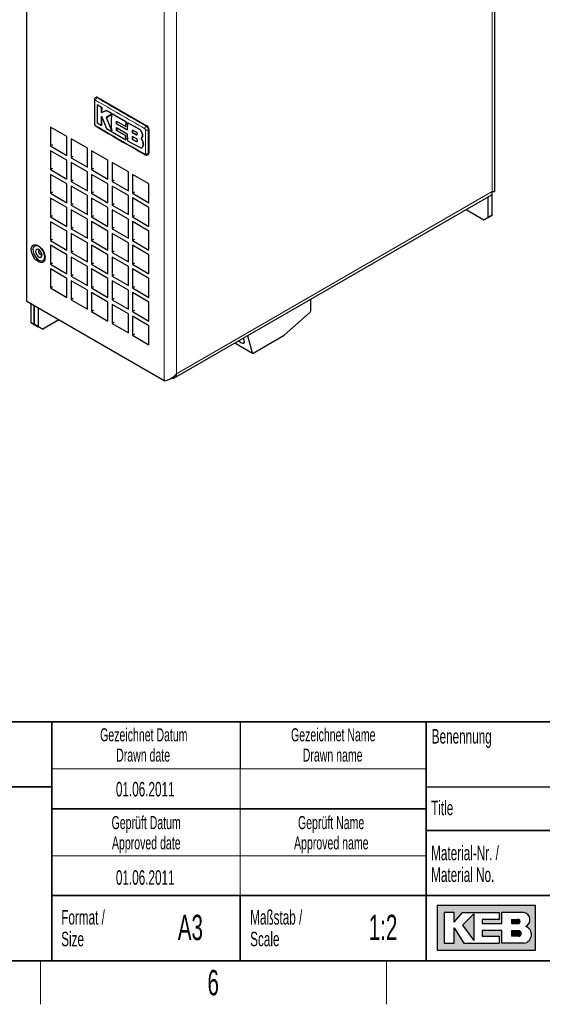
# Model space of a CAD drawing. Header units: millimetres. Extents: x 5 to 418, y 2 to 292.
# Tile 6 of 9: x 262 to 334, y 6 to 142. Entities that reach past the tile are written whole.
import ezdxf

# ---------------------------------------------------------------- set-up
doc = ezdxf.new("R2010")
doc.units = ezdxf.units.MM
doc.layers.add('SLD-0', color=7, linetype='Continuous')
doc.styles.add('SLDTEXTSTYLE0', font='TXT', dxfattribs={"width": 0.605})

msp = doc.modelspace()

# ---------------------------------------------------------------- hatches: boundary and pattern name
at = {"linetype": 'Continuous'}
h = msp.add_hatch(color=7, dxfattribs=at)
h.paths.add_polyline_path([(319.519086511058, 13.45626988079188), (333.083981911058, 13.45626988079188), (333.083981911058, 19.65736492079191), (319.519086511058, 19.65736492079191)], flags=0)
edge = h.paths.add_edge_path(flags=0)
edge.add_arc((331.3188604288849, 15.61738520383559), 1.20464082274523, -81.72003226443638, 70.1709600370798, ccw=False)
edge.add_line((331.4923410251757, 14.42530131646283), (331.480008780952, 14.42519098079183))
edge.add_line((331.480008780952, 14.42519098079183), (328.4331606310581, 14.42519098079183))
edge.add_line((328.4331606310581, 14.42519098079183), (328.4331606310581, 16.16924896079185))
edge.add_line((328.4331606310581, 16.16924896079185), (325.7201815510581, 16.16924896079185))
edge.add_line((325.7201815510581, 16.16924896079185), (325.7201815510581, 15.39411208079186))
edge.add_line((325.7201815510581, 15.39411208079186), (328.0455921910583, 15.39411208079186))
edge.add_line((328.0455921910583, 15.39411208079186), (328.0455921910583, 14.42519098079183))
edge.add_line((328.0455921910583, 14.42519098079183), (323.2009866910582, 14.42519098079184))
edge.add_line((323.2009866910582, 14.42519098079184), (321.8444971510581, 16.55681740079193))
edge.add_line((321.8444971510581, 16.55681740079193), (321.8444971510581, 14.42519098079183))
edge.add_line((321.8444971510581, 14.42519098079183), (320.4880076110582, 14.42519098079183))
edge.add_line((320.4880076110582, 14.42519098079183), (320.4880076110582, 18.68844382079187))
edge.add_line((320.4880076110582, 18.68844382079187), (321.8444971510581, 18.68844382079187))
edge.add_line((321.8444971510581, 18.68844382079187), (321.8444971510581, 17.33195428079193))
edge.add_line((321.8444971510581, 17.33195428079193), (323.0072024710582, 18.68844382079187))
edge.add_line((323.0072024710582, 18.68844382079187), (328.0455921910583, 18.68844382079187))
edge.add_line((328.0455921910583, 18.68844382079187), (328.0455921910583, 17.71952272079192))
edge.add_line((328.0455921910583, 17.71952272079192), (325.7201815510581, 17.71952272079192))
edge.add_line((325.7201815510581, 17.71952272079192), (325.7201815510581, 17.13817006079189))
edge.add_line((325.7201815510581, 17.13817006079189), (328.4331606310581, 17.13817006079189))
edge.add_line((328.4331606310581, 17.13817006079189), (328.4331606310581, 18.68844382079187))
edge.add_line((328.4331606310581, 18.68844382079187), (331.4242487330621, 18.68844382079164))
edge.add_line((331.4242487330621, 18.68844382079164), (331.4256482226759, 18.68844382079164))
edge.add_line((331.4256482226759, 18.68844382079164), (331.4259454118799, 18.68845828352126))
edge.add_arc((331.2860949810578, 17.67430640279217), 1.023749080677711, -64.45894120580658, 82.14849338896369, ccw=False)
msp.add_hatch(color=7, dxfattribs=at).paths.add_polyline_path([(324.5574762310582, 14.81275942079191), (324.557476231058, 18.49465960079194), (323.0072024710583, 16.94438584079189)], flags=0)
h = msp.add_hatch(color=7, dxfattribs=at)
edge = h.paths.add_edge_path(flags=0)
edge.add_line((329.7896501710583, 17.13817006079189), (330.6013652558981, 17.13817006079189))
edge.add_arc((330.6568434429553, 17.42884639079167), 0.2959232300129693, 259.1945394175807, 460.8054605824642)
edge.add_line((330.6013652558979, 17.71952272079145), (329.7896501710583, 17.71952272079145))
edge.add_line((329.7896501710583, 17.71952272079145), (329.7896501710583, 17.13817006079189))
h = msp.add_hatch(color=7, dxfattribs=at)
edge = h.paths.add_edge_path(flags=0)
edge.add_line((329.7896501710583, 15.39411208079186), (330.7588584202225, 15.39411208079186))
edge.add_arc((330.7588584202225, 15.78168052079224), 0.3875684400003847, 270.0000000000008, 450.0000000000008)
edge.add_line((330.7588584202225, 16.16924896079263), (330.7386620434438, 16.16924896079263))
edge.add_line((330.7386620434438, 16.16924896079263), (329.7896501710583, 16.16924896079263))
edge.add_line((329.7896501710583, 16.16924896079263), (329.7896501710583, 15.39411208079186))

# ---------------------------------------------------------------- linework, layer by layer
at = {"color": 7, "linetype": 'Continuous', "lineweight": 25}
for p, q in [((327.4541122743, 118.2041971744), (327.4541122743, 207.3705672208)), ((262.8973446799, 103.0190400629), (262.8973446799, 193.1651456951)), ((272.4554345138, 131.2104169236), (272.3675745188, 131.1596964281)), ((272.6554182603, 131.1906137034), (279.4436433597, 127.2718547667)), ((272.6002739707, 130.1755462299), (272.6059358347, 130.1788147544)), ((273.2030534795, 129.8052831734), (272.6002739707, 130.1755462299)), ((272.6059358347, 130.1788147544), (273.2087208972, 129.808554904)), ((273.1782449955, 129.0943552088), (273.2030534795, 129.8052831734)), ((273.8928002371, 129.3861521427), (273.1782449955, 129.0943552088)), ((273.2087208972, 129.808554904), (273.1839103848, 129.0976257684)), ((273.1839103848, 129.0976257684), (273.8984766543, 129.3894290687)), ((273.2030534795, 129.8052831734), (273.2087208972, 129.808554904)), ((273.8928002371, 129.3861521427), (273.8984766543, 129.3894290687)), ((276.5918816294, 127.8100796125), (273.8928002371, 129.3861521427)), ((273.8984766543, 129.3894290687), (276.5975687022, 127.8133626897)), ((273.171334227, 128.6003521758), (273.8666259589, 126.9115090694)), ((273.200509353, 127.3175989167), (273.171334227, 128.6003521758)), ((273.1769990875, 128.6036224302), (273.2061765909, 127.3208705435)), ((273.1782449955, 129.0943552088), (273.1839103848, 129.0976257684)), ((274.6148446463, 128.8685667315), (273.8488096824, 128.4016117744)), ((273.8488096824, 128.4016117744), (273.8544723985, 128.4048807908)), ((273.8488096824, 128.4016117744), (274.6077304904, 126.5748628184)), ((273.8544723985, 128.4048807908), (274.6205276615, 128.8718474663)), ((274.613410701, 126.5781419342), (273.8544723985, 128.4048807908)), ((275.2588847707, 127.538349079), (275.274166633, 127.9238789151)), ((275.2798352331, 127.9271513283), (275.2645442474, 127.5416162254)), ((275.274166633, 127.9238789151), (276.5496468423, 127.1957150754)), ((276.5496468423, 127.1957150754), (276.5918816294, 127.8100796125)), ((276.5975687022, 127.8133626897), (276.5553149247, 127.1989871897)), ((276.5918816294, 127.8100796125), (276.5975687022, 127.8133626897)), ((268.4127775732, 125.8010462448), (266.1500358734, 127.1072992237)), ((266.1500358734, 127.1072992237), (266.1500358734, 124.4943686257)), ((272.5992119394, 127.6882916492), (273.200509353, 127.3175989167)), ((273.200509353, 127.3175989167), (273.2061765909, 127.3208705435)), ((273.8666259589, 126.9115090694), (276.5362920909, 125.3500247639)), ((275.2573777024, 127.022764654), (276.7347424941, 126.184571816)), ((275.2720311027, 126.6147718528), (275.2573777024, 127.022764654)), ((275.2588847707, 127.538349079), (275.2645442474, 127.5416162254)), ((276.736439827, 126.6998401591), (275.2588847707, 127.538349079)), ((275.2630360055, 127.0260311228), (275.2776982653, 126.6180434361)), ((275.2645442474, 127.5416162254), (276.7421004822, 126.7031079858)), ((275.2720311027, 126.6147718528), (275.2776982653, 126.6180434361)), ((276.4955336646, 125.9157056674), (275.2720311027, 126.6147718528)), ((275.2776982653, 126.6180434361), (276.5012005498, 125.9189770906)), ((276.5496468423, 127.1957150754), (276.5553149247, 127.1989871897)), ((276.7910165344, 127.6980373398), (276.736439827, 126.6998401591)), ((276.7910165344, 127.6980373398), (276.7967016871, 127.7013193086)), ((278.3205008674, 126.8535452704), (276.7910165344, 127.6980373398)), ((276.7967016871, 127.7013193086), (278.3261674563, 126.8568165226)), ((277.4598435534, 126.6930608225), (277.4488691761, 126.322244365)), ((277.4545318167, 126.3255133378), (277.4655101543, 126.6963320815)), ((277.9715212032, 126.4198802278), (277.4598435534, 126.6930608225)), ((279.7264860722, 126.7819568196), (279.7264860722, 123.515793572)), ((268.4127775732, 123.1881156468), (268.4127775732, 125.8010462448)), ((271.2412046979, 124.1682300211), (268.9784629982, 125.4744830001)), ((268.9784629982, 125.4744830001), (268.9784629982, 122.861552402)), ((276.4955336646, 125.9157056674), (276.5012005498, 125.9189770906)), ((276.5362920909, 125.3500247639), (276.4955336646, 125.9157056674)), ((276.5012005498, 125.9189770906), (276.5419779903, 125.3533071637)), ((276.5362920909, 125.3500247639), (276.5419779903, 125.3533071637)), ((276.7347424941, 126.184571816), (276.7870071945, 125.209081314)), ((276.7870071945, 125.209081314), (278.4314458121, 124.3044746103)), ((277.4473417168, 125.7995285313), (277.4581856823, 125.3893365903)), ((277.9617240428, 125.527909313), (277.4473417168, 125.7995285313)), ((277.4488691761, 126.322244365), (277.4545318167, 126.3255133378)), ((277.4488691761, 126.322244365), (277.962920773, 126.0504342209)), ((277.4638517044, 125.3926075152), (277.4530037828, 125.8027971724)), ((277.9685850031, 126.0537041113), (277.4545318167, 126.3255133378)), ((277.4581856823, 125.3893365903), (277.4638517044, 125.3926075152)), ((277.4581856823, 125.3893365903), (277.9702219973, 125.1163630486)), ((277.9758876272, 125.1196337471), (277.4638517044, 125.3926075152)), ((278.8372318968, 125.2333504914), (278.6670071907, 125.5511984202)), ((278.6686020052, 125.5521123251), (278.6742746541, 125.5553870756)), ((278.6726736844, 125.5544696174), (278.8428990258, 125.2366220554)), ((278.8372318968, 125.2333504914), (278.8428990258, 125.2366220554)), ((278.8418889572, 125.9613820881), (278.8475542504, 125.9646525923)), ((266.4328785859, 124.657650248), (266.1500358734, 124.4943686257)), ((266.1500358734, 124.4943686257), (268.4127775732, 123.1881156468)), ((268.4127775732, 122.5348829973), (266.1500358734, 123.8411359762)), ((266.1500358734, 123.8411359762), (266.1500358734, 121.2282053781)), ((271.2412046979, 121.5552994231), (271.2412046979, 124.1682300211)), ((274.0696318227, 122.5354137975), (271.8068901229, 123.8416667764)), ((271.8068901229, 123.8416667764), (271.8068901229, 121.2287361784)), ((278.7770523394, 124.2750720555), (278.782761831, 124.2783680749)), ((278.8827691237, 124.3969575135), (278.8884332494, 124.4002273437)), ((268.4127775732, 119.9219523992), (268.4127775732, 122.5348829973)), ((269.2613057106, 123.0248340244), (268.9784629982, 122.861552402)), ((268.9784629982, 122.861552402), (271.2412046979, 121.5552994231)), ((274.0696318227, 119.9224831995), (274.0696318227, 122.5354137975)), ((279.5557668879, 123.281935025), (279.6436271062, 123.3326556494)), ((266.4328785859, 121.3914870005), (266.1500358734, 121.2282053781)), ((266.1500358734, 121.2282053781), (268.4127775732, 119.9219523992)), ((271.2412046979, 120.9020667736), (268.9784629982, 122.2083197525)), ((268.9784629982, 122.2083197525), (268.9784629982, 119.5953891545)), ((272.0897328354, 121.3920178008), (271.8068901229, 121.2287361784)), ((271.8068901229, 121.2287361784), (274.0696318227, 119.9224831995)), ((276.8980589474, 120.9025975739), (274.6353172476, 122.2088505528)), ((274.6353172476, 122.2088505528), (274.6353172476, 119.5959199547)), ((268.4127775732, 119.2687197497), (266.1500358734, 120.5749727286)), ((266.1500358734, 120.5749727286), (266.1500358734, 117.9620421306)), ((269.2613057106, 119.7586707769), (268.9784629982, 119.5953891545)), ((271.2412046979, 118.2891361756), (271.2412046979, 120.9020667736)), ((274.0696318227, 119.26925055), (271.8068901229, 120.5755035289)), ((271.8068901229, 120.5755035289), (271.8068901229, 117.9625729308)), ((274.9181599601, 119.7592015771), (274.6353172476, 119.5959199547)), ((276.8980589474, 118.2896669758), (276.8980589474, 120.9025975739)), ((279.7264860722, 119.2697813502), (277.4637443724, 120.5760343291)), ((277.4637443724, 120.5760343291), (277.4637443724, 117.9631037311)), ((268.4127775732, 116.6557891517), (268.4127775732, 119.2687197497)), ((268.9784629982, 119.5953891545), (271.2412046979, 118.2891361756)), ((271.2412046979, 117.6359035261), (268.9784629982, 118.942156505)), ((268.9784629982, 118.942156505), (268.9784629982, 116.3292259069)), ((274.0696318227, 116.6563199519), (274.0696318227, 119.26925055)), ((274.6353172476, 119.5959199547), (276.8980589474, 118.2896669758)), ((276.8980589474, 117.6364343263), (274.6353172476, 118.9426873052)), ((274.6353172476, 118.9426873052), (274.6353172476, 116.3297567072)), ((279.7264860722, 116.6568507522), (279.7264860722, 119.2697813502)), ((266.4328785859, 118.125323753), (266.1500358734, 117.9620421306)), ((266.1500358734, 117.9620421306), (268.4127775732, 116.6557891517)), ((268.4127775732, 116.0025565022), (266.1500358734, 117.3088094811)), ((266.1500358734, 117.3088094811), (266.1500358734, 114.695878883)), ((271.2412046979, 115.022972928), (271.2412046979, 117.6359035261)), ((272.0897328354, 118.1258545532), (271.8068901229, 117.9625729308)), ((271.8068901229, 117.9625729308), (274.0696318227, 116.6563199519)), ((274.0696318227, 116.0030873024), (271.8068901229, 117.3093402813)), ((271.8068901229, 117.3093402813), (271.8068901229, 114.6964096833)), ((276.8980589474, 115.0235037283), (276.8980589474, 117.6364343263)), ((277.7465870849, 118.1263853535), (277.4637443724, 117.9631037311)), ((277.4637443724, 117.9631037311), (279.7264860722, 116.6568507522)), ((279.7264860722, 116.0036181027), (277.4637443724, 117.3098710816)), ((277.4637443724, 117.3098710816), (277.4637443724, 114.6969404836)), ((283.1831371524, 92.4442872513), (326.9672121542, 117.7202957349)), ((326.5369549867, 114.6115044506), (326.5369549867, 117.4719135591)), ((327.1026404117, 114.9380676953), (327.1026404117, 118.2042309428)), ((268.4127775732, 113.3896259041), (268.4127775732, 116.0025565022)), ((269.2613057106, 116.4925075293), (268.9784629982, 116.3292259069)), ((268.9784629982, 116.3292259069), (271.2412046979, 115.022972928)), ((271.2412046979, 114.3697402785), (268.9784629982, 115.6759932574)), ((268.9784629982, 115.6759932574), (268.9784629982, 113.0630626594)), ((274.0696318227, 113.3901567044), (274.0696318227, 116.0030873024)), ((274.9181599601, 116.4930383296), (274.6353172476, 116.3297567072)), ((274.6353172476, 116.3297567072), (276.8980589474, 115.0235037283)), ((276.8980589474, 114.3702710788), (274.6353172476, 115.6765240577)), ((274.6353172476, 115.6765240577), (274.6353172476, 113.0635934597)), ((279.7264860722, 113.3906875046), (279.7264860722, 116.0036181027)), ((323.4937222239, 115.7150926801), (325.9712695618, 114.2848350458)), ((266.4328785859, 114.8591605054), (266.1500358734, 114.695878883)), ((266.1500358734, 114.695878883), (268.4127775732, 113.3896259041)), ((271.2412046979, 111.7568096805), (271.2412046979, 114.3697402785)), ((272.0897328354, 114.8596913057), (271.8068901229, 114.6964096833)), ((271.8068901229, 114.6964096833), (274.0696318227, 113.3901567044)), ((276.8980589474, 111.7573404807), (276.8980589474, 114.3702710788)), ((277.7465870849, 114.8602221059), (277.4637443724, 114.6969404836)), ((277.4637443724, 114.6969404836), (279.7264860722, 113.3906875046)), ((325.9712695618, 114.2848350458), (326.5369549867, 114.6115044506)), ((326.5369549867, 114.6113982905), (325.9712695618, 114.2848350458)), ((326.5369549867, 114.6115044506), (327.1026404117, 114.9380676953)), ((327.1026404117, 114.9380676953), (326.5369549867, 114.6113982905)), ((268.4127775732, 112.7363932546), (266.1500358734, 114.0426462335)), ((266.1500358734, 114.0426462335), (266.1500358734, 111.4297156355)), ((269.2613057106, 113.2263442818), (268.9784629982, 113.0630626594)), ((268.9784629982, 113.0630626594), (271.2412046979, 111.7568096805)), ((274.0696318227, 112.7369240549), (271.8068901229, 114.0431770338)), ((271.8068901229, 114.0431770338), (271.8068901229, 111.4302464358)), ((274.9181599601, 113.226875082), (274.6353172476, 113.0635934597)), ((274.6353172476, 113.0635934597), (276.8980589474, 111.7573404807)), ((279.7264860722, 112.7374548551), (277.4637443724, 114.043707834)), ((277.4637443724, 114.043707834), (277.4637443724, 111.430777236)), ((266.4328785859, 111.5929972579), (266.1500358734, 111.4297156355)), ((268.4127775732, 110.1234626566), (268.4127775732, 112.7363932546)), ((271.2412046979, 111.103577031), (268.9784629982, 112.4098300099)), ((268.9784629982, 112.4098300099), (268.9784629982, 109.7968994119)), ((272.0897328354, 111.5935280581), (271.8068901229, 111.4302464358)), ((274.0696318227, 110.1239934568), (274.0696318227, 112.7369240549)), ((276.8980589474, 111.1041078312), (274.6353172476, 112.4103608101)), ((274.6353172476, 112.4103608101), (274.6353172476, 109.7974302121)), ((277.7465870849, 111.5940588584), (277.4637443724, 111.430777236)), ((279.7264860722, 110.1245242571), (279.7264860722, 112.7374548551)), ((266.1500358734, 111.4297156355), (268.4127775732, 110.1234626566)), ((268.4127775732, 109.4702300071), (266.1500358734, 110.776482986)), ((266.1500358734, 110.776482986), (266.1500358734, 108.163552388)), ((271.2412046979, 108.4906464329), (271.2412046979, 111.103577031)), ((271.8068901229, 111.4302464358), (274.0696318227, 110.1239934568)), ((274.0696318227, 109.4707608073), (271.8068901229, 110.7770137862)), ((271.8068901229, 110.7770137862), (271.8068901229, 108.1640831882)), ((276.8980589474, 108.4911772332), (276.8980589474, 111.1041078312)), ((277.4637443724, 111.430777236), (279.7264860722, 110.1245242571)), ((279.7264860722, 109.4712916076), (277.4637443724, 110.7775445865)), ((277.4637443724, 110.7775445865), (277.4637443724, 108.1646139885)), ((268.4127775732, 106.857299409), (268.4127775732, 109.4702300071)), ((269.2613057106, 109.9601810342), (268.9784629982, 109.7968994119)), ((268.9784629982, 109.7968994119), (271.2412046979, 108.4906464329)), ((271.2412046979, 107.8374137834), (268.9784629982, 109.1436667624)), ((268.9784629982, 109.1436667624), (268.9784629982, 106.5307361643)), ((274.0696318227, 106.8578302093), (274.0696318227, 109.4707608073)), ((274.9181599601, 109.9607118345), (274.6353172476, 109.7974302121)), ((274.6353172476, 109.7974302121), (276.8980589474, 108.4911772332)), ((276.8980589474, 107.8379445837), (274.6353172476, 109.1441975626)), ((274.6353172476, 109.1441975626), (274.6353172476, 106.5312669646)), ((279.7264860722, 106.8583610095), (279.7264860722, 109.4712916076)), ((266.4328785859, 108.3268340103), (266.1500358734, 108.163552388)), ((266.1500358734, 108.163552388), (268.4127775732, 106.857299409)), ((268.4127775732, 106.2040667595), (266.1500358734, 107.5103197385)), ((266.1500358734, 107.5103197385), (266.1500358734, 104.8973891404)), ((271.2412046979, 105.2244831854), (271.2412046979, 107.8374137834)), ((272.0897328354, 108.3273648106), (271.8068901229, 108.1640831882)), ((271.8068901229, 108.1640831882), (274.0696318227, 106.8578302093)), ((274.0696318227, 106.2045975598), (271.8068901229, 107.5108505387)), ((271.8068901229, 107.5108505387), (271.8068901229, 104.8979199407)), ((276.8980589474, 105.2250139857), (276.8980589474, 107.8379445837)), ((277.7465870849, 108.3278956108), (277.4637443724, 108.1646139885)), ((277.4637443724, 108.1646139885), (279.7264860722, 106.8583610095)), ((279.7264860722, 106.20512836), (277.4637443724, 107.511381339)), ((277.4637443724, 107.511381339), (277.4637443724, 104.8984507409)), ((268.4127775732, 103.5911361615), (268.4127775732, 106.2040667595)), ((269.2613057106, 106.6940177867), (268.9784629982, 106.5307361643)), ((268.9784629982, 106.5307361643), (271.2412046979, 105.2244831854)), ((274.0696318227, 103.5916669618), (274.0696318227, 106.2045975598)), ((274.9181599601, 106.6945485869), (274.6353172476, 106.5312669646)), ((274.6353172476, 106.5312669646), (276.8980589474, 105.2250139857)), ((279.7264860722, 103.592197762), (279.7264860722, 106.20512836)), ((266.4328785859, 105.0606707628), (266.1500358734, 104.8973891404)), ((266.1500358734, 104.8973891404), (268.4127775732, 103.5911361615)), ((271.2412046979, 104.5712505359), (268.9784629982, 105.8775035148)), ((268.9784629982, 105.8775035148), (268.9784629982, 103.2645729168)), ((272.0897328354, 105.061201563), (271.8068901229, 104.8979199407)), ((271.8068901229, 104.8979199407), (274.0696318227, 103.5916669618)), ((276.8980589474, 104.5717813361), (274.6353172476, 105.8780343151)), ((274.6353172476, 105.8780343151), (274.6353172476, 103.265103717)), ((277.7465870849, 105.0617323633), (277.4637443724, 104.8984507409)), ((277.4637443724, 104.8984507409), (279.7264860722, 103.592197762)), ((269.2613057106, 103.4278545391), (268.9784629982, 103.2645729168)), ((271.2412046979, 101.9583199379), (271.2412046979, 104.5712505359)), ((274.0696318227, 102.9384343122), (271.8068901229, 104.2446872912)), ((271.8068901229, 104.2446872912), (271.8068901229, 101.6317566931)), ((274.9181599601, 103.4283853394), (274.6353172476, 103.265103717)), ((276.8980589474, 101.9588507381), (276.8980589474, 104.5717813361)), ((279.7264860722, 102.9389651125), (277.4637443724, 104.2452180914)), ((277.4637443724, 104.2452180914), (277.4637443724, 101.6322874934)), ((302.0710603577, 101.7499007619), (302.0710603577, 103.3480532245)), ((281.8478064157, 92.0791713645), (262.8973446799, 103.0190400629)), ((263.4630301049, 100.0794400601), (263.4630301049, 102.6924768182)), ((263.8872941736, 99.8345176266), (263.8872941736, 102.4475543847)), ((263.9438627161, 99.867173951), (263.9438627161, 102.4148980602)), ((264.5095481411, 99.5406107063), (264.5095481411, 102.0883348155)), ((268.9784629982, 103.2645729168), (271.2412046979, 101.9583199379)), ((274.0696318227, 100.3255037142), (274.0696318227, 102.9384343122)), ((274.6353172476, 103.265103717), (276.8980589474, 101.9588507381)), ((276.8980589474, 101.3056180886), (274.6353172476, 102.6118710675)), ((274.6353172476, 102.6118710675), (274.6353172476, 99.9989404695)), ((279.7264860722, 100.3260345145), (279.7264860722, 102.9389651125)), ((272.0897328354, 101.7950383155), (271.8068901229, 101.6317566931)), ((271.8068901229, 101.6317566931), (274.0696318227, 100.3255037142)), ((276.8980589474, 98.6926874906), (276.8980589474, 101.3056180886)), ((277.7465870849, 101.7955691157), (277.4637443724, 101.6322874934)), ((277.4637443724, 101.6322874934), (279.7264860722, 100.3260345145)), ((279.7264860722, 99.672801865), (277.4637443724, 100.9790548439)), ((277.4637443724, 100.9790548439), (277.4637443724, 98.3661242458)), ((298.3941050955, 98.3642133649), (301.9662415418, 101.5316465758)), ((263.4630301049, 100.0794400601), (263.8872941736, 99.8345176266)), ((264.0287155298, 99.7527706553), (263.4630301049, 100.0794400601)), ((263.8872941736, 99.8345176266), (264.4529795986, 99.5078482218)), ((263.9438627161, 99.867173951), (264.5095481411, 99.5406107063)), ((264.5095481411, 99.5405045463), (263.9438627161, 99.867173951)), ((264.4529795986, 99.5078482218), (264.0287155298, 99.7527706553)), ((264.5095481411, 99.5405045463), (264.4529795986, 99.5078482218)), ((264.5095481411, 99.5406107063), (265.075233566, 99.2139413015)), ((265.075233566, 99.2139413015), (264.5095481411, 99.5405045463)), ((267.2819584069, 100.4878564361), (265.075233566, 99.2139413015)), ((274.9181599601, 100.1622220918), (274.6353172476, 99.9989404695)), ((274.6353172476, 99.9989404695), (276.8980589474, 98.6926874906)), ((279.7264860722, 97.0598712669), (279.7264860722, 99.672801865)), ((277.7465870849, 98.5294058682), (277.4637443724, 98.3661242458)), ((277.4637443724, 98.3661242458), (279.7264860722, 97.0598712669)), ((293.346140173, 98.3112640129), (293.9819569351, 95.9381753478)), ((294.1185594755, 95.895993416), (298.3941050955, 98.3642133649)), ((291.5818655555, 97.2927699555), (294.0185676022, 95.8860918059))]:
    msp.add_line(p, q, dxfattribs=at)
at = {"color": 7, "linetype": 'Continuous', "lineweight": 18}
for p, q in [((327.1026404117, 118.2043901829), (327.1026404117, 206.3907978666)), ((281.8478064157, 92.0791713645), (281.8478064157, 182.2252769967)), ((283.5448626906, 93.0590203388), (283.5448626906, 181.2454280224)), ((272.6554182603, 131.1906137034), (272.5671806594, 131.1396752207)), ((278.3205008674, 126.8535452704), (278.3261674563, 126.8568165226)), ((279.4436433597, 127.2718547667), (279.3554054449, 127.2209161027)), ((279.7264860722, 126.7819568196), (279.6382646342, 126.7310276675)), ((277.962920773, 126.0504342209), (277.9685850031, 126.0537041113)), ((277.9702219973, 125.1163630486), (277.9758876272, 125.1196337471)), ((279.7264860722, 123.515793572), (279.6382647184, 123.4648644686)), ((327.1026404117, 118.2043901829), (283.5448626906, 93.0590203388)), ((291.6086707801, 97.3082442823), (293.9819569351, 95.9381753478))]:
    msp.add_line(p, q, dxfattribs=at)
at = {"color": 7, "linetype": 'Continuous', "lineweight": 25, "flags": 128}
for points in [[(264.4529795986, 108.5226711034), (264.1407274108, 108.7631001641), (263.8623125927, 109.0978144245), (263.6479057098, 109.490542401), (263.5207410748, 109.8987259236), (263.494598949, 110.2781319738), (263.5723122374, 110.5876460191), (263.7454594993, 110.7937274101), (263.9952775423, 110.8740440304), (264.294694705, 110.8198923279), (264.6112644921, 110.6371404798), (264.9106816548, 110.3455924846), (265.1604996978, 109.9768420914), (265.3336469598, 109.570849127), (265.4113602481, 109.1716092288), (265.3852181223, 108.8223862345), (265.2580534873, 108.5610238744), (265.0436466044, 108.4158448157), (264.7652317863, 108.4025814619), (264.4529795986, 108.5226711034)], [(265.3082764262, 108.9189827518), (265.3544812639, 109.2362861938), (265.2899605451, 109.6135564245), (265.1234281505, 109.9998410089), (264.8773752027, 110.3429700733), (264.5850325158, 110.5966021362), (264.2858825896, 110.7264827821), (264.0203272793, 110.7150709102), (263.8242313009, 110.5639077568), (263.7240785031, 110.2934087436), (263.733395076, 109.9401062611), (263.8509227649, 109.5517157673), (264.0607888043, 109.1806915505), (264.3346496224, 108.8771424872), (264.6355187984, 108.6820645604), (264.9227622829, 108.621804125), (265.1575862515, 108.7044996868), (265.3082764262, 108.9189827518)], [(264.9547997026, 109.2668268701), (264.979456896, 109.4512797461), (264.9363931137, 109.6705991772), (264.8321644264, 109.8913957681), (264.6826387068, 110.0800552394), (264.5105798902, 110.2078558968), (264.3421823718, 110.2553412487), (264.2030831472, 110.2152820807), (264.1144588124, 110.0937770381), (264.089801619, 109.9093241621), (264.1328654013, 109.690004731), (264.2370940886, 109.4692081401), (264.3866198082, 109.2805486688), (264.5586786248, 109.1527480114), (264.7270761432, 109.1052626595), (264.8661753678, 109.1453218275), (264.9547997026, 109.2668268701)], [(264.6484475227, 110.1119430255), (264.6257042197, 110.1140653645), (264.5484268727, 110.0918102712), (264.4991911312, 110.0243074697), (264.4854926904, 109.9218336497), (264.5094170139, 109.7999895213), (264.5673218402, 109.6773247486), (264.6503916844, 109.5725139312), (264.7459799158, 109.501513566), (264.8395340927, 109.475132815), (264.9168114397, 109.4973879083), (264.9660471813, 109.5648907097)], [(292.4018360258, 97.373807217), (292.6431030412, 97.2758427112), (292.8214490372, 97.2905437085), (292.9097224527, 97.4156721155), (292.8944844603, 97.6321782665), (292.7780549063, 97.9071010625), (292.7447849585, 97.964109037)], [(292.1057950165, 97.5952279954), (292.134378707, 97.5695230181), (292.4018360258, 97.373807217)], [(293.9819569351, 95.9381753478), (293.989743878, 95.9175394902), (294.0009719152, 95.9006905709), (294.0153411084, 95.8880786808), (294.0324676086, 95.8800407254), (294.0518939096, 95.8767914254), (294.0731010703, 95.8784175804), (294.0955225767, 95.8848757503), (294.1185594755, 95.895993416)]]:
    msp.add_lwpolyline(points, dxfattribs=at)
at = {"color": 7, "linetype": 'Continuous', "lineweight": 18}
for centre, radius, start, end in [((272.3396456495, 130.8771805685), 0.1378361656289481, 185.1163136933, 244.8054470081), ((272.7930568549, 130.7773772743), 0.4269424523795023, 121.9416519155, 176.6780410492), ((272.340632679, 127.6061214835), 0.1387123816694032, 184.556352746, 244.5233283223), ((272.4986901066, 127.3180951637), 0.132599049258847, 173.952122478, 237.2196187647), ((279.5952048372, 126.8567943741), 0.4359912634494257, 123.3676734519, 176.8722085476), ((279.4427475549, 127.1206464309), 0.4359239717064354, 243.1347853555, 296.6482476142), ((279.2973591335, 123.3990102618), 0.1379781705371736, 175.2087171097, 234.7189712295), ((279.4375156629, 123.841874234), 0.4271259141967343, 243.3235180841, 298.0342776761)]:
    msp.add_arc(centre, radius, start, end, dxfattribs=at)
at = {"color": 7, "linetype": 'Continuous', "lineweight": 25}
for centre, radius, start, end in [((272.5382502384, 131.0270611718), 0.2011908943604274, 54.3824225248, 114.3071190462), ((279.1123996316, 126.7540124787), 0.6147219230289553, 2.6054784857, 57.39452166), ((279.5362118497, 123.4915679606), 0.191810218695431, 304.0563508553, 7.255829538), ((301.758010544, 101.7659489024), 0.3134608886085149, 311.6283839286, 357.0653663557)]:
    msp.add_arc(centre, radius, start, end, dxfattribs=at)
for points, knots in [([(272.202566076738, 130.8649784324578), (272.2020128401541, 130.816984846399), (272.1893628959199, 129.7195950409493), (272.198042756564, 128.6337823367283), (272.206343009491, 127.5954569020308)], [0, 0, 0, 0, 0.0437343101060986, 1, 1, 1, 1]), ([(272.3692612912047, 131.1576288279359), (272.3640555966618, 131.1556091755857), (272.3213535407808, 131.1390420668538), (272.2645866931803, 131.0735477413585), (272.2152151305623, 130.9755939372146), (272.2002834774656, 130.9030514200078), (272.2026090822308, 130.866406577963), (272.2027063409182, 130.8648740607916)], [0, 0, 0, 0, 0.0472311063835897, 0.3874344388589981, 0.6881455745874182, 0.9869579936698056, 0.9999999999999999, 0.9999999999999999, 0.9999999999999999, 0.9999999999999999]), ([(272.6002739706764, 130.1755462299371), (272.5937547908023, 129.8316902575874), (272.5778671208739, 128.9936906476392), (272.5912943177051, 128.1725148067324), (272.5992119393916, 127.6882916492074)], [0, 0, 0, 0, 0.4103295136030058, 1, 1, 1, 1]), ([(274.6077304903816, 126.5748628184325), (274.5865397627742, 126.9025736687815), (274.5389711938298, 127.638213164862), (274.5877793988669, 128.4296803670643), (274.6148446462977, 128.8685667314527)], [0, 0, 0, 0, 0.4454775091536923, 1, 1, 1, 1]), ([(272.2047951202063, 127.5928457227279), (272.2040384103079, 127.5880986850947), (272.1972485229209, 127.5455039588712), (272.2240875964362, 127.4539728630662), (272.2859615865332, 127.3261225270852), (272.3638946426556, 127.2399746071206), (272.4190517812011, 127.212791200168), (272.4255156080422, 127.2096055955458)], [0, 0, 0, 0, 0.0316048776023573, 0.2835876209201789, 0.5952120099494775, 0.9525631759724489, 1, 1, 1, 1]), ([(272.4298109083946, 127.2107172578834), (273.8399856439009, 126.3789678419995), (276.0801256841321, 125.0576881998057), (278.3721046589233, 123.7666311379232), (279.221276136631, 123.2882982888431)], [0, 0, 0, 0, 0.6295029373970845, 1, 1, 1, 1]), ([(277.9629207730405, 126.0504342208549), (277.9815778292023, 126.042709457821), (278.0188917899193, 126.0272599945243), (278.0689676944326, 126.0330718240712), (278.1074129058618, 126.0601666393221), (278.1299631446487, 126.107405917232), (278.1341358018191, 126.1689546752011), (278.1195501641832, 126.2379813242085), (278.0878887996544, 126.3067453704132), (278.0427485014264, 126.3672411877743), (278.0013192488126, 126.4029888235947), (277.9772358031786, 126.4166408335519), (277.9715212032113, 126.4198802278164)], [0, 0, 0, 0, 0.1075779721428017, 0.2151550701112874, 0.3227413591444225, 0.4302646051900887, 0.5376806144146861, 0.6449865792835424, 0.7522130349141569, 0.859410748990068, 0.9666405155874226, 1, 1, 1, 1]), ([(278.8418889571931, 125.961382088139), (278.836882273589, 126.0321233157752), (278.8268689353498, 126.1736053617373), (278.7377042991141, 126.4036527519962), (278.6055725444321, 126.6135893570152), (278.4582395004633, 126.7678880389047), (278.3596726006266, 126.8291850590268), (278.3205008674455, 126.8535452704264)], [0, 0, 0, 0, 0.2145899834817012, 0.4291787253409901, 0.6437975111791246, 0.8584406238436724, 1, 1, 1, 1]), ([(278.3261674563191, 126.8568165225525), (278.3856598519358, 126.8175438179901), (278.5046445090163, 126.7389984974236), (278.661187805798, 126.5478311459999), (278.7788277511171, 126.3294979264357), (278.8404984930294, 126.1257500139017), (278.8455482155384, 126.0104544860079), (278.8475542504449, 125.9646525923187)], [0, 0, 0, 0, 0.2146285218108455, 0.4292565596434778, 0.6438947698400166, 0.8585348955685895, 1, 1, 1, 1]), ([(277.9702219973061, 125.1163630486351), (277.9913105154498, 125.1074342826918), (278.0334882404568, 125.0895764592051), (278.0889133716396, 125.0951387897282), (278.1305447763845, 125.1246519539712), (278.1537051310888, 125.1768875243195), (278.1558266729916, 125.2453971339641), (278.1366284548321, 125.3225878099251), (278.0981615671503, 125.3997953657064), (278.0447129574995, 125.4679912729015), (277.9963025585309, 125.5085746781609), (277.9684149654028, 125.5241680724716), (277.9617240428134, 125.5279093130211)], [0, 0, 0, 0, 0.1073587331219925, 0.2147209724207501, 0.3220030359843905, 0.4292233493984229, 0.5364372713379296, 0.6436973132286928, 0.7510459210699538, 0.8585026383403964, 0.9660512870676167, 1, 1, 1, 1]), ([(278.086352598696, 126.0463870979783), (278.086227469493, 126.0462606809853), (278.0750536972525, 126.0349719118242), (278.0401232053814, 126.0321405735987), (277.9989153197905, 126.038845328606), (277.9744545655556, 126.0508286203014), (277.9685850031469, 126.0537041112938)], [0, 0, 0, 0, 0.0048646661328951, 0.4344043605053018, 0.864280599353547, 1, 1, 1, 1]), ([(278.1072682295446, 125.1095789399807), (278.1070300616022, 125.109332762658), (278.0949554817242, 125.0968521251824), (278.0561054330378, 125.094334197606), (278.010066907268, 125.1026589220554), (277.9824471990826, 125.1163759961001), (277.975887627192, 125.1196337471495)], [0, 0, 0, 0, 0.0086281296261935, 0.4374267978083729, 0.8663910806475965, 1, 1, 1, 1]), ([(278.6670071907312, 125.5511984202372), (278.7090180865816, 125.5851000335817), (278.7930413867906, 125.6529044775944), (278.8417672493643, 125.8099471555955), (278.8418570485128, 125.9216797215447), (278.8418889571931, 125.961382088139)], [0, 0, 0, 0, 0.3919652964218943, 0.7839446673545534, 1, 1, 1, 1]), ([(278.8475542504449, 125.9646525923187), (278.8448005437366, 125.8936564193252), (278.8392931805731, 125.7516653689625), (278.7647757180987, 125.6189980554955), (278.6968717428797, 125.5714232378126), (278.6726736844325, 125.5544696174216)], [0, 0, 0, 0, 0.3915997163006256, 0.7831922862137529, 1, 1, 1, 1]), ([(278.8827691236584, 124.3969575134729), (278.9113551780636, 124.4724129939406), (278.9685276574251, 124.62332493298), (278.9497108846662, 124.9251452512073), (278.8738675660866, 125.1329645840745), (278.8372318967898, 125.2333504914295)], [0, 0, 0, 0, 0.3407821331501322, 0.6815686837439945, 1, 1, 1, 1]), ([(278.842899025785, 125.2366220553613), (278.8816720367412, 125.1290357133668), (278.9592188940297, 124.9138607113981), (278.9717545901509, 124.6150079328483), (278.9155687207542, 124.4701754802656), (278.8884332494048, 124.400227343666)], [0, 0, 0, 0, 0.3408171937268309, 0.6816417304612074, 1, 1, 1, 1]), ([(278.4314458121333, 124.3044746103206), (278.4867978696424, 124.2803508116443), (278.5975021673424, 124.2321031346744), (278.742566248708, 124.246475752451), (278.8365615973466, 124.3103276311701), (278.8711330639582, 124.3751422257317), (278.8827691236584, 124.3969575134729)], [0, 0, 0, 0, 0.2851253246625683, 0.5702515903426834, 0.8553553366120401, 1, 1, 1, 1]), ([(278.8884332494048, 124.400227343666), (278.86575959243, 124.3548654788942), (278.8390794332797, 124.3014880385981), (278.7879571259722, 124.2857349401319), (278.7802801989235, 124.2833693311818)], [0, 0, 0, 0, 0.8498321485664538, 0.9999999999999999, 0.9999999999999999, 0.9999999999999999, 0.9999999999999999]), ([(279.2187447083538, 123.2879752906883), (279.2228017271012, 123.2849731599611), (279.2600543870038, 123.2574067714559), (279.3461154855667, 123.237548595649), (279.4611480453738, 123.236602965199), (279.525304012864, 123.2698172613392), (279.5538745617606, 123.2846085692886)], [0, 0, 0, 0, 0.0428631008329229, 0.393580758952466, 0.7299435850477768, 1, 1, 1, 1]), ([(326.9672046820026, 117.7203129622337), (326.9672195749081, 117.7203143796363), (327.0401414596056, 117.7272545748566), (327.1156706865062, 117.8859640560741), (327.1069838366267, 118.0982481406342), (327.1026404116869, 118.2043901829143)], [0, 0, 0, 0, 0.0001021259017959, 0.500051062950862, 1, 1, 1, 1]), ([(327.1026404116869, 118.2043901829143), (327.2054121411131, 118.1942004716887), (327.4071529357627, 118.1741980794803), (327.4363480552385, 118.1945733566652), (327.4506704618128, 118.2045689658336)], [0, 0, 0, 0, 0.5094246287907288, 1, 1, 1, 1]), ([(327.1026404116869, 118.1595278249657), (327.1449628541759, 118.1709894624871), (327.2253199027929, 118.1927515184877), (327.2697009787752, 118.1982759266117), (327.2907074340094, 118.2008907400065)], [0, 0, 0, 0, 0.5266799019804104, 0.9999999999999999, 0.9999999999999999, 0.9999999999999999, 0.9999999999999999]), ([(281.8478064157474, 92.079171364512), (281.9743645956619, 92.10462553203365), (282.2275634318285, 92.1555504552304), (282.7151705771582, 92.3588539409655), (283.1872936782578, 92.65603339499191), (283.4288591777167, 92.92828221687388), (283.5448626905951, 93.05902033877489)], [0, 0, 0, 0, 0.2547259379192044, 0.5096178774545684, 0.7645108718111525, 1, 1, 1, 1]), ([(283.5448626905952, 93.05902033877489), (283.5133631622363, 92.92665460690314), (283.4503641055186, 92.66192314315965), (283.1959036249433, 92.42536268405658), (282.939608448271, 92.33018776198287), (282.769211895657, 92.37360118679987), (282.7274123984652, 92.38425081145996)], [0, 0, 0, 0, 0.3007480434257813, 0.6014960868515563, 0.9022441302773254, 1, 1, 1, 1])]:
    msp.add_open_spline(points, degree=3, knots=knots, dxfattribs=at)
at = {"color": 7, "linetype": 'Continuous', "lineweight": 18}
for points, knots in [([(272.2809697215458, 130.7524570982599), (272.2746557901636, 130.3812522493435), (272.2620269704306, 129.6387862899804), (272.2626228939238, 128.5481379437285), (272.2749869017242, 127.8287912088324), (272.2809664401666, 127.4808974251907)], [0, 0, 0, 0, 0.3404986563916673, 0.68104892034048, 0.9999999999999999, 0.9999999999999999, 0.9999999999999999, 0.9999999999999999]), ([(272.3668318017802, 130.8021171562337), (272.3606267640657, 130.8052139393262), (272.3449415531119, 130.8130420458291), (272.321124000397, 130.8148429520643), (272.2994462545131, 130.8049608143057), (272.2844265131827, 130.7840191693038), (272.2821197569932, 130.7629574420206), (272.2809697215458, 130.7524570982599)], [0, 0, 0, 0, 0.1405669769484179, 0.3553278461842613, 0.5708438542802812, 0.7860438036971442, 1, 1, 1, 1]), ([(279.1598630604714, 126.8805834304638), (278.0175484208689, 127.541670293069), (275.733097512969, 128.8637407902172), (273.4888619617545, 130.1560253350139), (272.3668318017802, 130.8021171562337)], [0, 0, 0, 0, 0.5000390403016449, 1, 1, 1, 1]), ([(272.3701689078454, 131.1553922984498), (272.385248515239, 131.1640394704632), (272.4228719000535, 131.1856140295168), (272.4942956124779, 131.1760815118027), (272.5464699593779, 131.1500202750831), (272.5671806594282, 131.1396752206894)], [0, 0, 0, 0, 0.2874351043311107, 0.7171460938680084, 1, 1, 1, 1]), ([(272.5671806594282, 131.1396752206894), (273.687549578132, 130.480299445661), (275.928462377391, 129.1614449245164), (278.213031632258, 127.867792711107), (279.3554054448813, 127.2209161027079)], [0, 0, 0, 0, 0.4999609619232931, 1, 1, 1, 1]), ([(272.2809664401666, 127.4808974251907), (272.2815186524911, 127.4734062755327), (272.2829143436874, 127.4544727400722), (272.293515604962, 127.4208265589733), (272.3129384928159, 127.3845570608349), (272.3383652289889, 127.3525103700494), (272.357360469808, 127.3388667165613), (272.3668290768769, 127.3320657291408)], [0, 0, 0, 0, 0.1406568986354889, 0.3555038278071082, 0.5710328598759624, 0.7861716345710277, 1, 1, 1, 1]), ([(272.3668290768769, 127.3320657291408), (273.4890352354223, 126.6593699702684), (275.7332718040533, 125.3140838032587), (278.0177256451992, 124.0450181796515), (279.1598631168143, 123.4105350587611)], [0, 0, 0, 0, 0.500039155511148, 1, 1, 1, 1]), ([(279.2457564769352, 126.7317708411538), (279.2453360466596, 126.7393379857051), (279.2442734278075, 126.7584636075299), (279.2339337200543, 126.7922604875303), (279.2145491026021, 126.8285517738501), (279.1889170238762, 126.860479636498), (279.1695279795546, 126.873895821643), (279.1598630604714, 126.8805834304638)], [0, 0, 0, 0, 0.1406563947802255, 0.3555027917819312, 0.5710316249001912, 0.7861707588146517, 1, 1, 1, 1]), ([(279.2457565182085, 123.4602134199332), (279.2459290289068, 123.8278728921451), (279.2462740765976, 124.5632478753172), (279.2462221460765, 125.6542117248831), (279.2459082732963, 126.3805138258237), (279.2457564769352, 126.7317708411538)], [0, 0, 0, 0, 0.3404987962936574, 0.6810494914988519, 1, 1, 1, 1]), ([(279.3554054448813, 127.2209161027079), (279.3873002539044, 127.1990090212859), (279.4510909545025, 127.1551941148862), (279.5359524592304, 127.0500245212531), (279.599898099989, 126.9302218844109), (279.6336679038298, 126.8187354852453), (279.63695844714, 126.7559503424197), (279.6382646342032, 126.7310276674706)], [0, 0, 0, 0, 0.2146723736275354, 0.4293520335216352, 0.6440261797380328, 0.8586955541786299, 1, 1, 1, 1]), ([(279.6382646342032, 126.7310276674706), (279.6352426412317, 126.3820136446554), (279.6289947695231, 125.6604385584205), (279.6286986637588, 124.5714956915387), (279.6350759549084, 123.8337506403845), (279.6382647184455, 123.4648644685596)], [0, 0, 0, 0, 0.3189778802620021, 0.6594763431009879, 1, 1, 1, 1]), ([(279.1598631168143, 123.4105350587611), (279.1662037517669, 123.4075165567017), (279.1822317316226, 123.3998863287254), (279.2063214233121, 123.3982425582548), (279.2280474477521, 123.4081526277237), (279.2428725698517, 123.4289819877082), (279.2447970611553, 123.4498230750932), (279.2457565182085, 123.4602134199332)], [0, 0, 0, 0, 0.1405668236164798, 0.3553275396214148, 0.5708435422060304, 0.7860436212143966, 1, 1, 1, 1]), ([(279.6382647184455, 123.4648644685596), (279.6349529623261, 123.4305261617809), (279.6283293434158, 123.361848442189), (279.5938153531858, 123.3016893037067), (279.5612705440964, 123.2893177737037), (279.553176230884, 123.286240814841)], [0, 0, 0, 0, 0.4289835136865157, 0.8579808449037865, 1, 1, 1, 1])]:
    msp.add_open_spline(points, degree=3, knots=knots, dxfattribs=at)
at = {"layer": 'SLD-0', "lineweight": 35}
for p, q in [((225.616731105, 45), (266.3304509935, 45)), ((266.3304509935, 12), (266.3304509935, 45)), ((266.3304509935, 45), (266.3304509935, 12)), ((318, 45), (266.3304509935, 45)), ((318, 45), (318, 12)), ((318, 45), (318, 40.1053465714)), ((318, 45), (408, 45)), ((318, 45), (318, 12)), ((225.616731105, 36), (266.3304509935, 36)), ((266.3304509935, 33), (318, 33)), ((408, 30), (318, 30)), ((266.3304509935, 21), (318, 21)), ((292.3304509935, 21), (292.3304509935, 12)), ((318, 21), (390, 21)), ((26, 12), (408, 12)), ((225.616731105, 12), (266.3304509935, 12)), ((266.3304509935, 12), (318, 12)), ((408, 12), (318, 12))]:
    msp.add_line(p, q, dxfattribs=at)
at = {"layer": 'SLD-0'}
for p, q in [((292.3304509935, 45), (292.3304509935, 38.5)), ((318, 36), (408, 36)), ((331.4242487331, 18.6884438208), (331.4256482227, 18.6884438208)), ((331.4256482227, 18.6884438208), (331.4259454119, 18.6884582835)), ((331.480008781, 14.4251909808), (331.4923410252, 14.4253013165))]:
    msp.add_line(p, q, dxfattribs=at)
at = {"layer": 'SLD-0', "lineweight": 18}
for p, q in [((266.3304509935, 38.5), (318, 38.5)), ((292.3304509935, 38.5), (292.3304509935, 33)), ((292.3304509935, 33), (292.3304509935, 26.5)), ((266.3304509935, 26.5), (318, 26.5)), ((292.3304509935, 26.5), (292.3304509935, 21)), ((264.75, 6), (264.75, 12)), ((312.5, 6), (312.5, 12))]:
    msp.add_line(p, q, dxfattribs=at)
at = {"layer": 'SLD-0', "linetype": 'Continuous'}
for p, q in [((333.0839819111, 19.6573649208), (319.5190865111, 19.6573649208)), ((319.5190865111, 19.6573649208), (319.5190865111, 13.4562698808)), ((333.0839819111, 13.4562698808), (333.0839819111, 19.6573649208)), ((321.8444971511, 18.6884438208), (320.4880076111, 18.6884438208)), ((320.4880076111, 18.6884438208), (320.4880076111, 14.4251909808)), ((321.8444971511, 17.3319542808), (323.0072024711, 18.6884438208)), ((321.8444971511, 17.3319542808), (321.8444971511, 18.6884438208)), ((323.0072024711, 18.6884438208), (328.0455921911, 18.6884438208)), ((324.5574762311, 18.4946596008), (323.0072024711, 16.9443858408)), ((324.5574762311, 18.4946596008), (324.5574762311, 14.8127594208)), ((325.7201815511, 17.7195227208), (325.7201815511, 17.1381700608)), ((328.0455921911, 17.7195227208), (325.7201815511, 17.7195227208)), ((328.0455921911, 18.6884438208), (328.0455921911, 17.7195227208)), ((331.4242487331, 18.6884438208), (328.4331606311, 18.6884438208)), ((328.4331606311, 17.1381700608), (328.4331606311, 18.6884438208)), ((329.7896501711, 17.7195227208), (330.6013652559, 17.7195227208)), ((329.7896501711, 17.7195227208), (329.7896501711, 17.1381700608)), ((331.4242487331, 18.6884438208), (331.4256482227, 18.6884438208)), ((331.4256482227, 18.6884438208), (331.4259454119, 18.6884582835)), ((321.8444971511, 14.4251909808), (321.8444971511, 16.5568174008)), ((321.8444971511, 16.5568174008), (323.2009866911, 14.4251909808)), ((323.0072024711, 16.9443858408), (324.5574762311, 14.8127594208)), ((325.7201815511, 17.1381700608), (328.4331606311, 17.1381700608)), ((329.7896501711, 17.1381700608), (330.6013652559, 17.1381700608)), ((325.7201815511, 16.1692489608), (325.7201815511, 15.3941120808)), ((328.4331606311, 16.1692489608), (325.7201815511, 16.1692489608)), ((325.7201815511, 15.3941120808), (328.0455921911, 15.3941120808)), ((328.0455921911, 15.3941120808), (328.0455921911, 14.4251909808)), ((328.4331606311, 14.4251909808), (328.4331606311, 16.1692489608)), ((329.7896501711, 16.1692489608), (330.7588584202, 16.1692489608)), ((329.7896501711, 16.1692489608), (329.7896501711, 15.3941120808)), ((330.7588584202, 15.3941120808), (329.7896501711, 15.3941120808)), ((330.7386620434, 16.1692489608), (330.7588584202, 16.1692489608)), ((320.4880076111, 14.4251909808), (321.8444971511, 14.4251909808)), ((323.2009866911, 14.4251909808), (328.0455921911, 14.4251909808)), ((331.480008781, 14.4251909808), (328.4331606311, 14.4251909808)), ((331.480008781, 14.4251909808), (331.4923410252, 14.4253013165)), ((319.5190865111, 13.4562698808), (333.0839819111, 13.4562698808))]:
    msp.add_line(p, q, dxfattribs=at)
for centre, radius, start, end in [((330.656843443, 17.4288463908), 0.2959232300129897, 259.1945394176, 100.8054605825), ((331.2860949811, 17.6743064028), 1.023749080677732, 295.5410587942, 82.148493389), ((331.3188604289, 15.6173852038), 1.204640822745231, 278.2799677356, 70.1709600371), ((330.7588584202, 15.7816805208), 0.3875684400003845, 270, 90)]:
    msp.add_arc(centre, radius, start, end, dxfattribs=at)

# ---------------------------------------------------------------- texts
at = {"layer": 'SLD-0', "style": 'SLDTEXTSTYLE0'}
for s, insert, char_height, attachment_point in [('Gezeichnet Datum', (279.0254468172, 44.103942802), 1.8, 2), ('Gezeichnet Name', (305.1708434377, 44.1039425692), 1.8, 2), ('Benennung', (318.7636716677, 43.9908879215), 2, 1), ('Drawn date', (278.9302899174, 41.3039429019), 1.8, 2), ('Drawn name', (305.0870934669, 41.303942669), 1.8, 2), ('01.06.2011', (279.2203041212, 36.6989570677), 2, 2), ('Title', (318.6797653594, 34.1107265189), 2, 1), ('Geprüft Datum', (279.349366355, 31.9851255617), 1.8, 2), ('Geprüft Name', (304.8761939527, 31.9851255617), 1.8, 2), ('Approved date', (279.3620221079, 29.1851256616), 1.8, 2), ('Approved name', (304.900256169, 29.1851256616), 1.8, 2), ('Material-Nr. /', (318.6797653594, 27.8878268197), 2, 1), ('Keine Maße aus der Zeichnung', (227.1404191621, 26.0307047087), 2, 1), ('01.06.2011', (279.2203041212, 24.5048723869), 2, 2), ('Material No.', (318.6797653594, 24.8878267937), 2, 1), ('Format /', (267.6250939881, 19.0115942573), 2, 1), ('Maßstab /', (293.7028556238, 19.0115944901), 2, 1), ('A3', (285.4514616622, 18.3608999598), 3.5, 2), ('1:2', (312.0463964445, 18.3609001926), 3.5, 2), ('All dimensions in millimetres.', (227.1404191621, 15.5307043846), 2, 1), ('Size', (267.6250939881, 16.0115942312), 2, 1), ('Scale', (293.7028556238, 16.011594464), 2, 1), ('6', (288.6027123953, 10.7429955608), 3.5, 2)]:
    msp.add_mtext(s, dxfattribs=dict(at, insert=insert, char_height=char_height, attachment_point=attachment_point))

doc.saveas('drawing.dxf')
